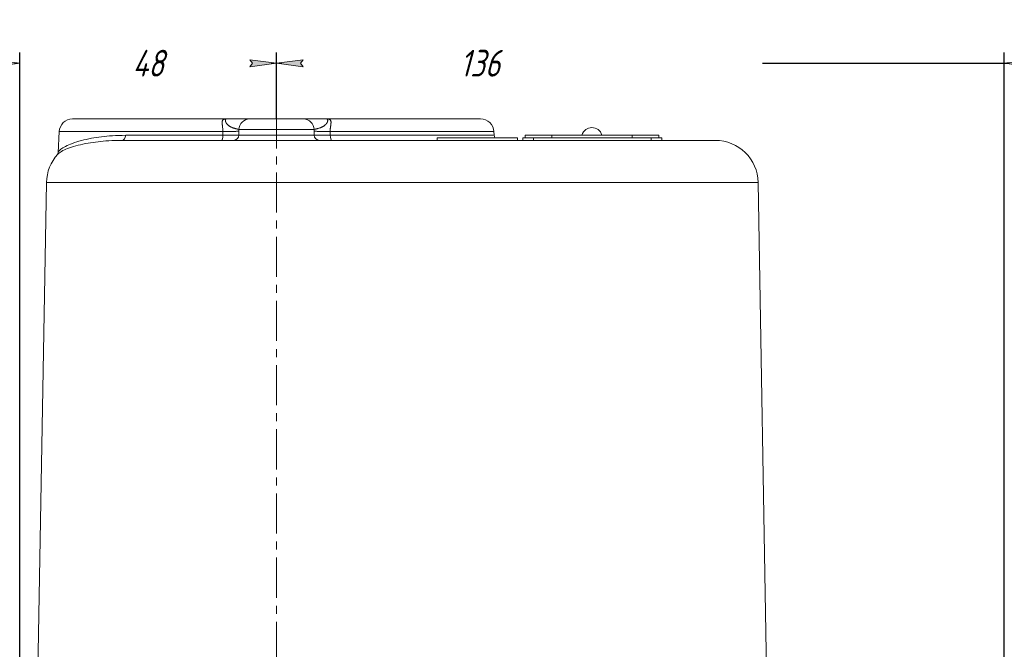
# Model space of a CAD drawing. Header units: millimetres. Extents: x -104 to 382, y -287 to 234.
# Tile 46 of 46: x 196 to 380, y 117 to 234. Entities that reach past the tile are written whole.
import ezdxf

# ---------------------------------------------------------------- set-up
doc = ezdxf.new("R2010")
doc.units = ezdxf.units.MM
for name, pattern in [('K5LT_AXLED', [12, 7.5, -1.5, 1.5, -1.5]), ('K5LT_BASIC', [0]), ('K5LT_THIN', [0])]:
    doc.linetypes.add(name, pattern=pattern)
doc.styles.add('KDIMTEXTSTYLE', font='GOST_AU.SHX', dxfattribs={"width": 0.96, "oblique": 15, "height": 5})
doc.dimstyles.new('KDIMSTYLE (1.00)', dxfattribs={"dimtxt": 5, "dimasz": 1, "dimexe": 2, "dimexo": 0, "dimgap": 1, "dimtad": 1, "dimtxsty": 'KDIMTEXTSTYLE', "dimsah": 1, "dimcen": 0, "dimdle": 1, "dimadec": 0, "dimazin": 0, "dimtfac": 0.667, "dimtmove": 0, "dimatfit": 3, "dimfxl": 1, "dimtvp": 1, "dimtolj": 1, "dimtzin": 0, "dimarcsym": 0})

# ---------------------------------------------------------------- blocks, each defined once
blk = doc.blocks.new('KDIMARROW_01')
blk.add_hatch(color=0).paths.add_polyline_path([(0, 0), (-5, 0.66), (-4.5, 0), (-5, -0.66)])
at = {"color": 0, "linetype": 'K5LT_THIN', "lineweight": 18}
for p, q in [((-4.5, 0), (-5, 0.66)), ((-5, 0.66), (0, 0)), ((0, 0), (-5, -0.66)), ((-5, -0.66), (-4.5, 0)), ((0, 0), (-1, 0))]:
    blk.add_line(p, q, dxfattribs=at)

msp = doc.modelspace()

# ---------------------------------------------------------------- linework, layer by layer
at = {"color": 30, "linetype": 'K5LT_AXLED', "lineweight": 18, "true_color": 0xff8000}
msp.add_line((244.262, -17.75), (244.262, 217.75), dxfattribs=at)
at = {"color": 150, "linetype": 'K5LT_BASIC', "lineweight": 20, "true_color": 0x0080ff}
for p, q in [((206.134, 215.75), (234.846, 215.75)), ((234.846, 215.75), (234.849, 215.75)), ((234.848, 215.75), (234.846, 215.75)), ((234.846, 215.75), (234.846, 215.75)), ((234.846, 215.75), (234.846, 215.75)), ((235.305, 215.75), (234.846, 215.75)), ((234.846, 215.75), (234.846, 215.75)), ((234.849, 215.75), (234.848, 215.75)), ((234.849, 215.75), (234.849, 215.75)), ((234.849, 215.75), (234.851, 215.75)), ((234.849, 215.75), (234.849, 215.75)), ((235.305, 215.75), (239.224, 215.75)), ((239.238, 215.75), (235.305, 215.75)), ((249.285, 215.75), (239.238, 215.75)), ((253.674, 215.75), (249.285, 215.75)), ((253.198, 215.75), (249.299, 215.75)), ((251.111, 215.75), (253.672, 215.75)), ((253.672, 215.75), (253.674, 215.75)), ((253.677, 215.75), (253.674, 215.75)), ((253.674, 215.75), (253.674, 215.75)), ((253.674, 215.75), (253.674, 215.75)), ((253.674, 215.75), (253.677, 215.75)), ((253.677, 215.75), (253.674, 215.75)), ((253.677, 215.75), (253.677, 215.75)), ((253.677, 215.75), (282.389, 215.75)), ((203.637, 213.381), (203.428, 209.4)), ((215.374, 211.75), (215.375, 211.75)), ((236.228, 211.75), (215.375, 211.75)), ((326.253, 211.75), (236.228, 211.75)), ((254.545, 211.75), (274.262, 211.75)), ((289.262, 212.25), (274.262, 212.25)), ((274.262, 211.75), (274.262, 212.25)), ((284.886, 213.381), (284.922, 212.698)), ((289.262, 211.75), (289.262, 212.25)), ((292.262, 212.25), (290.262, 212.25)), ((290.262, 211.75), (290.262, 212.25)), ((295.699, 212.75), (290.699, 212.75)), ((290.699, 212.25), (290.699, 212.75)), ((314.262, 212.25), (292.262, 212.25)), ((310.699, 212.75), (295.699, 212.75)), ((315.699, 212.75), (310.699, 212.75)), ((316.262, 212.25), (314.262, 212.25)), ((315.699, 212.25), (315.699, 212.75)), ((316.262, 211.75), (316.262, 212.25)), ((203.353, 209.132), (203.357, 209.138)), ((203.428, 209.401), (203.428, 209.401)), ((201.271, 203.89), (199.269, 89.154)), ((334.252, 203.89), (336.255, 89.154))]:
    msp.add_line(p, q, dxfattribs=at)
at = {"color": 7, "linetype": 'K5LT_THIN', "lineweight": 18}
for p, q in [((234.846, 215.75), (234.846, 215.75)), ((234.846, 215.75), (234.846, 215.75)), ((237.226, 212.733), (237.238, 213.52)), ((237.238, 213.52), (237.242, 213.785)), ((237.242, 213.785), (251.281, 213.785)), ((251.281, 213.785), (251.285, 213.52)), ((251.285, 213.52), (251.297, 212.733)), ((203.637, 213.381), (234.234, 213.381)), ((215.374, 211.75), (215.375, 211.75)), ((234.224, 212.698), (216.067, 212.698)), ((234.234, 213.381), (234.224, 212.698)), ((251.297, 212.733), (237.226, 212.733)), ((254.289, 213.381), (284.886, 213.381)), ((254.299, 212.698), (254.289, 213.381)), ((284.922, 212.698), (254.299, 212.698)), ((292.262, 211.75), (292.262, 212.25)), ((295.699, 212.25), (295.699, 212.75)), ((310.699, 212.25), (310.699, 212.75)), ((314.262, 211.75), (314.262, 212.25)), ((203.428, 209.401), (203.428, 209.401)), ((201.271, 203.89), (231.533, 203.89)), ((231.533, 203.89), (334.252, 203.89))]:
    msp.add_line(p, q, dxfattribs=at)
at = {"color": 150, "linetype": 'K5LT_BASIC', "lineweight": 20, "true_color": 0x0080ff}
for centre, radius, start, end in [((206.134, 213.25), 2.5, 90, 177), ((282.389, 213.25), 2.5, 3, 90), ((303.199, 212.201), 1.949, 16.35831, 163.64169), ((285.92, 212.75), 1, 183, 210), ((326.253, 203.75), 8, 1, 90), ((209.27, 203.75), 8, 137.44289, 179)]:
    msp.add_arc(centre, radius, start, end, dxfattribs=at)
at = {"color": 7, "linetype": 'K5LT_THIN', "lineweight": 18}
for centre, major_axis, ratio, start_param, end_param in [((239.238, 213.75), (0, 2), 0.9978746, 0, 1.553343), ((249.285, 213.75), (0, 2), 0.9978746, 4.7298423, 6.2831853), ((215.375, 212.75), (0, 1), 0.6934235, 3.1415927, 4.6600291), ((233.978, 212.75), (0, 1), 0.2468553, 3.1415927, 4.6600291), ((236.229, 212.75), (0, 1), 0.9975204, 3.1415927, 4.6949357), ((252.294, 212.75), (0, -1), 0.9975204, 4.7298423, 6.2831853), ((254.545, 212.75), (0, -1), 0.2468553, 4.7647489, 6.2831853)]:
    msp.add_ellipse(centre, major_axis=major_axis, ratio=ratio, start_param=start_param, end_param=end_param, dxfattribs=at)
for points, knots in [([(234.846, 215.75), (234.771, 215.75), (234.633, 215.743), (234.464, 215.711), (234.332, 215.659), (234.231, 215.589), (234.154, 215.494), (234.101, 215.367), (234.077, 215.198), (234.081, 215), (234.103, 214.792), (234.131, 214.587), (234.162, 214.372), (234.195, 214.113), (234.227, 213.779), (234.236, 213.522), (234.234, 213.381)], [0, 0, 0, 0, 0.0633762, 0.1243365, 0.1839576, 0.2419832, 0.300829, 0.3707069, 0.4479968, 0.5287678, 0.6017313, 0.6655142, 0.7260065, 0.7961006, 0.8880848, 1, 1, 1, 1]), ([(234.846, 215.75), (234.846, 215.75), (234.846, 215.75), (234.844, 215.75), (234.842, 215.748), (234.836, 215.743), (234.83, 215.738), (234.822, 215.732), (234.812, 215.722), (234.8, 215.707), (234.79, 215.693), (234.777, 215.676), (234.764, 215.656), (234.75, 215.632), (234.736, 215.603), (234.722, 215.566), (234.711, 215.52), (234.704, 215.472), (234.703, 215.434), (234.704, 215.405), (234.707, 215.38), (234.711, 215.357), (234.715, 215.331), (234.723, 215.297), (234.736, 215.252), (234.757, 215.194), (234.786, 215.13), (234.821, 215.063), (234.861, 214.997), (234.908, 214.928), (234.963, 214.854), (235.027, 214.777), (235.113, 214.686), (235.22, 214.586), (235.35, 214.482), (235.474, 214.398), (235.592, 214.327), (235.714, 214.261), (235.868, 214.189), (236.044, 214.119), (236.226, 214.056), (236.389, 214.007), (236.535, 213.968), (236.663, 213.935), (236.776, 213.908), (236.882, 213.884), (236.979, 213.861), (237.07, 213.84), (237.146, 213.821), (237.2, 213.805), (237.229, 213.793), (237.239, 213.787), (237.242, 213.785)], [0.00159404, 0.00159404, 0.00159404, 0.00159404, 0.00222505, 0.00490914, 0.01070039, 0.0185217, 0.02801198, 0.03560056, 0.04218099, 0.04628463, 0.04976288, 0.05261575, 0.05572691, 0.05892288, 0.06191906, 0.06512131, 0.06918668, 0.07303412, 0.07639073, 0.07872826, 0.08116318, 0.08356875, 0.0859606, 0.08920353, 0.09434536, 0.10161991, 0.11084355, 0.12004488, 0.13080951, 0.14179651, 0.15524647, 0.1711729, 0.18806066, 0.2162159, 0.24622682, 0.2805175, 0.30538973, 0.33329113, 0.37216741, 0.42378571, 0.47596132, 0.52730934, 0.57378286, 0.62014826, 0.66496385, 0.70775944, 0.75980387, 0.81132338, 0.86732016, 0.92723398, 0.97159292, 1, 1, 1, 1]), ([(254.289, 213.381), (254.288, 213.468), (254.29, 213.631), (254.302, 213.857), (254.321, 214.054), (254.342, 214.234), (254.364, 214.4), (254.386, 214.557), (254.407, 214.703), (254.424, 214.839), (254.436, 214.962), (254.443, 215.08), (254.442, 215.196), (254.43, 215.316), (254.398, 215.43), (254.342, 215.533), (254.262, 215.614), (254.164, 215.671), (254.058, 215.709), (253.946, 215.733), (253.821, 215.747), (253.727, 215.75), (253.677, 215.75)], [0, 0, 0, 0, 0.0692111, 0.1284538, 0.1810372, 0.2305866, 0.2804447, 0.3263297, 0.3730453, 0.4179439, 0.4619983, 0.5027948, 0.5497469, 0.6012913, 0.6596292, 0.718391, 0.7795153, 0.8324141, 0.8763994, 0.9168689, 0.9580691, 1, 1, 1, 1]), ([(237.238, 213.52), (237.22, 213.507), (237.133, 213.483), (236.899, 213.455), (236.661, 213.436), (236.428, 213.423), (236.157, 213.41), (235.793, 213.398), (235.332, 213.388), (234.807, 213.382), (234.427, 213.381), (234.234, 213.381)], [0, 0, 0, 0, 0.1667944, 0.2988307, 0.396109, 0.4622416, 0.543072, 0.6469279, 0.7606016, 0.8810681, 1, 1, 1, 1]), ([(251.285, 213.52), (251.302, 213.508), (251.382, 213.485), (251.598, 213.457), (251.842, 213.438), (252.091, 213.423), (252.396, 213.409), (252.778, 213.397), (253.248, 213.387), (253.758, 213.382), (254.114, 213.381), (254.289, 213.381)], [0, 0, 0, 0, 0.1543102, 0.2875422, 0.3806843, 0.4667063, 0.5511746, 0.6603391, 0.7762539, 0.8918868, 1, 1, 1, 1]), ([(203.378, 209.161), (203.417, 209.203), (203.629, 209.408), (204.238, 209.811), (205.489, 210.353), (207.088, 210.842), (208.913, 211.233), (210.854, 211.514), (212.955, 211.7), (214.512, 211.75), (215.374, 211.75)], [0.63595139, 0.63595139, 0.63595139, 0.63595139, 0.65164789, 0.71076546, 0.76567284, 0.8196329, 0.87059283, 0.91285891, 0.95367817, 0.99999403, 0.99999403, 0.99999403, 0.99999403]), ([(216.067, 212.698), (215.209, 212.698), (213.631, 212.644), (211.495, 212.44), (209.532, 212.135), (207.693, 211.718), (206.062, 211.197), (204.772, 210.628), (203.902, 210.076), (203.504, 209.663), (203.431, 209.466), (203.428, 209.401)], [0, 0, 0, 0, 0.04501597, 0.08606253, 0.12748404, 0.17577685, 0.22765313, 0.28020779, 0.33336353, 0.38322785, 0.41346927, 0.41346927, 0.41346927, 0.41346927]), ([(237.226, 212.733), (237.209, 212.729), (237.129, 212.724), (236.908, 212.717), (236.655, 212.712), (236.396, 212.708), (236.133, 212.705), (235.841, 212.703), (235.486, 212.7), (235.07, 212.699), (234.635, 212.698), (234.352, 212.698), (234.224, 212.698)], [0, 0, 0, 0, 0.1520414, 0.281597, 0.3886667, 0.4732506, 0.5538509, 0.6304675, 0.7149493, 0.8219753, 0.9209418, 1, 1, 1, 1]), ([(254.299, 212.698), (254.063, 212.698), (253.603, 212.698), (252.998, 212.7), (252.518, 212.704), (252.177, 212.707), (251.92, 212.711), (251.696, 212.715), (251.498, 212.72), (251.357, 212.726), (251.309, 212.73), (251.297, 212.733)], [0, 0, 0, 0, 0.1465831, 0.2931663, 0.418068, 0.5189318, 0.5957575, 0.6808468, 0.7876483, 0.8975728, 1, 1, 1, 1])]:
    msp.add_open_spline(points, degree=3, knots=knots, dxfattribs=at)
at = {"color": 150, "linetype": 'K5LT_BASIC', "lineweight": 20, "true_color": 0x0080ff}
for points, knots in [([(251.281, 213.785), (251.291, 213.792), (251.323, 213.805), (251.403, 213.827), (251.486, 213.848), (251.564, 213.866), (251.65, 213.885), (251.769, 213.913), (251.934, 213.953), (252.129, 214.005), (252.312, 214.061), (252.468, 214.115), (252.604, 214.168), (252.737, 214.226), (252.864, 214.289), (252.983, 214.356), (253.087, 214.422), (253.181, 214.489), (253.268, 214.557), (253.348, 214.627), (253.417, 214.693), (253.476, 214.755), (253.525, 214.811), (253.571, 214.867), (253.62, 214.932), (253.671, 215.01), (253.715, 215.089), (253.747, 215.155), (253.768, 215.203), (253.786, 215.247), (253.803, 215.299), (253.815, 215.358), (253.819, 215.414), (253.818, 215.467), (253.813, 215.514), (253.803, 215.558), (253.792, 215.592), (253.779, 215.62), (253.767, 215.642), (253.756, 215.66), (253.746, 215.676), (253.733, 215.693), (253.72, 215.711), (253.708, 215.725), (253.699, 215.734), (253.693, 215.739), (253.688, 215.743), (253.684, 215.747), (253.68, 215.75), (253.678, 215.75), (253.677, 215.75)], [0, 0, 0, 0, 0.0873877, 0.1598778, 0.2106269, 0.2516993, 0.2881482, 0.3390448, 0.4076605, 0.4771773, 0.5343614, 0.5735423, 0.610278, 0.6448348, 0.6782813, 0.7076659, 0.7325628, 0.7543026, 0.7754835, 0.7942431, 0.8109344, 0.8243168, 0.8358341, 0.8457764, 0.8574801, 0.871373, 0.8848213, 0.8936382, 0.8989799, 0.9037137, 0.9104318, 0.9171908, 0.9226639, 0.9264699, 0.9307316, 0.9342493, 0.9372674, 0.9395102, 0.9421088, 0.9444381, 0.9467327, 0.9500787, 0.9549697, 0.9610506, 0.9670157, 0.9723577, 0.9772935, 0.9833369, 0.9909057, 1, 1, 1, 1]), ([(203.377, 209.16), (203.374, 209.156), (203.371, 209.153), (203.365, 209.147), (203.363, 209.144), (203.361, 209.142), (203.361, 209.142), (203.36, 209.141), (203.36, 209.14), (203.359, 209.14), (203.359, 209.139), (203.359, 209.139), (203.359, 209.139), (203.358, 209.138), (203.358, 209.138), (203.358, 209.138), (203.358, 209.138), (203.358, 209.138), (203.358, 209.138), (203.358, 209.138), (203.358, 209.138), (203.358, 209.138), (203.358, 209.138), (203.358, 209.138), (203.358, 209.138), (203.358, 209.138), (203.358, 209.138), (203.358, 209.138), (203.358, 209.138), (203.358, 209.137), (203.358, 209.137), (203.357, 209.137), (203.357, 209.137), (203.357, 209.137), (203.357, 209.136), (203.356, 209.136), (203.356, 209.135), (203.355, 209.134), (203.354, 209.133), (203.353, 209.132), (203.353, 209.132), (203.353, 209.132)], [0, 0, 0, 0, 5.0778938, 5.0778938, 10.2778938, 10.2778938, 10.3338186, 10.3338186, 11.5968422, 11.5968422, 12.350063, 12.350063, 12.7992561, 12.7992561, 13.0671383, 13.0671383, 13.2268934, 13.2268934, 13.3221655, 13.3221655, 13.3789822, 13.3789822, 13.435799, 13.435799, 13.4680463, 13.4680463, 13.5202563, 13.5202563, 13.6185338, 13.6185338, 13.8120178, 13.8120178, 14.1974501, 14.1974501, 14.9652435, 14.9652435, 16.4946881, 16.4946881, 19.5412924, 19.5412924, 26, 26, 26, 26]), ([(203.358, 209.14), (203.359, 209.14), (203.359, 209.141), (203.363, 209.148), (203.368, 209.157), (203.379, 209.181), (203.386, 209.196), (203.4, 209.236), (203.407, 209.261), (203.42, 209.322), (203.426, 209.36), (203.428, 209.4)], [1.4198677, 1.4198677, 1.4198677, 1.4198677, 1.6, 1.6, 3.2, 3.2, 4.7149892, 4.7149892, 6.3149892, 6.3149892, 7.9998714, 7.9998714, 7.9998714, 7.9998714])]:
    msp.add_open_spline(points, degree=3, knots=knots, dxfattribs=at)
msp.add_open_spline([(203.353, 209.133), (203.361, 209.142), (203.37, 209.152), (203.378, 209.161)], degree=3, dxfattribs=at)
at = {"color": 7, "linetype": 'K5LT_THIN', "lineweight": 18}
msp.add_open_spline([(203.353, 209.133), (203.361, 209.142), (203.37, 209.152), (203.378, 209.161)], degree=3, dxfattribs=at)

# ---------------------------------------------------------------- dimensions: what is measured, and where the dimension line sits
at = {"color": 7}
for base, p1, p2, location in [((196.262, 226.177), (244.262, 215.75), (196.262, 81.75), (220.262, 226.177)), ((244.262, 226.177), (380.262, 56.793), (244.262, 215.75), (282.262, 226.177))]:
    msp.add_linear_dim(base=base, p1=p1, p2=p2, location=location, dimstyle='KDIMSTYLE (1.00)', override={"dimexo": 0, "dimpost": '\\H5.0;\\W0.965;\\Q15;<>', "dimblk1": 'KDIMARROW_01', "dimblk2": 'KDIMARROW_01', "dimse1": 0, "dimse2": 0, "dimclrt": 7, "dimtolj": 1}, dxfattribs=at).render()

doc.saveas('drawing.dxf')
